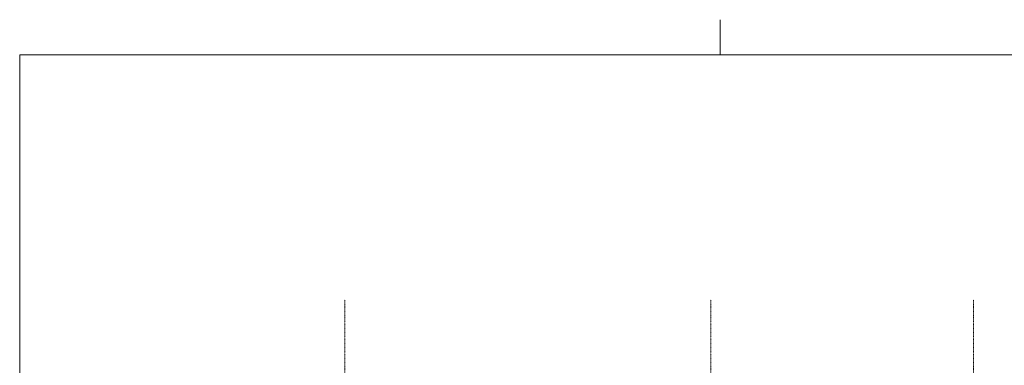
# Model space of a CAD drawing. Extents: x 0 to 92550, y 0 to 59400.
# Tile 25 of 37: x 1000 to 29118, y 49523 to 59400. Entities that reach past the tile are written whole.
import ezdxf
from ezdxf.xclip import XClip

# ---------------------------------------------------------------- set-up
doc = ezdxf.new("R2010")
doc.units = 0
doc.header["$MEASUREMENT"] = 0
doc.header["$XCLIPFRAME"] = 0
doc.linetypes.add('Streep-punt fijn', pattern=[1251.000023, 626.000023, -312.5, 0, -312.5])
doc.layers.add('ZZ A Stramien', color=7, linetype='Continuous')

# ---------------------------------------------------------------- blocks, each defined once
blk = doc.blocks.new('Drawing_1_1', base_point=(5739, 38400))
at = {"layer": 'ZZ A Stramien', "color": 7, "linetype": 'Streep-punt fijn', "lineweight": 9, "ltscale": 0.01}
for p, q in [((10289, 50900), (10289, 51400)), ((20739, 50900), (20739, 51400)), ((28239, 50900), (28239, 51400)), ((10289, 50900), (10289, 36400)), ((20739, 50900), (20739, 36400)), ((28239, 50900), (28239, 36400))]:
    blk.add_line(p, q, dxfattribs=at)

msp = doc.modelspace()

# ---------------------------------------------------------------- linework, layer by layer
at = {"color": 7, "linetype": 'Continuous', "lineweight": 5, "ltscale": 0.01}
msp.add_line((21000, 59400), (21000, 58400), dxfattribs=at)

# ---------------------------------------------------------------- block references
at = {"color": 7, "linetype": 'Continuous', "lineweight": 25, "ltscale": 0.01}
ref = msp.add_blockref('Drawing_1_1', (5739, 38400), dxfattribs=at)
XClip(ref).set_block_clipping_path([(7788.8666666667, 35400), (46837.9746950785, 51400)])

# ---------------------------------------------------------------- next in the draw order: linework, layer by layer
at = {"color": 7, "linetype": 'Continuous', "lineweight": 15, "ltscale": 0.01, "flags": 128}
msp.add_lwpolyline([(1000, 58400), (83100, 58400), (83100, 1000), (1000, 1000)], close=True, dxfattribs=at)

doc.saveas('drawing.dxf')
